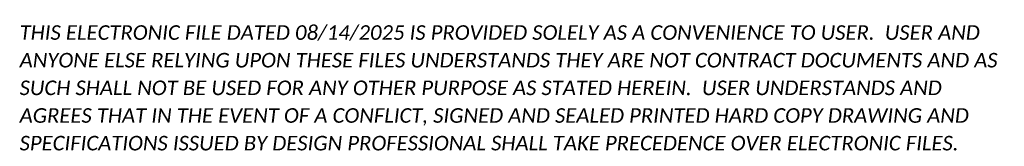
# Model space of a CAD drawing. Header units: feet. Extents: x 0 to 2273631, y 15 to 524425.
# Tile 1 of 2: x 0 to 3385, y 15 to 450. Entities that reach past the tile are written whole.
import ezdxf

# ---------------------------------------------------------------- set-up
doc = ezdxf.new("R2010")
doc.units = ezdxf.units.FT
doc.header["$LTSCALE"] = 20
doc.header["$MEASUREMENT"] = 0
doc.layers.add('SC_Scratch15', color=7, linetype='Continuous', lineweight=15, plot=False)
doc.styles.add('P_Slanted - Normal Fixed Spacing', font='calibrii.ttf', dxfattribs={"height": 0.14})

# ---------------------------------------------------------------- blocks, each defined once
blk = doc.blocks.new('E-Submittal Disclaimer-Model')
at = {"layer": 'SC_Scratch15', "color": 40, "true_color": 0xffbf00, "insert": (0, 0), "char_height": 50, "width": 3403.363, "attachment_point": 7, "line_spacing_factor": 1.14, "style": 'P_Slanted - Normal Fixed Spacing'}
blk.add_mtext('THIS ELECTRONIC FILE DATED 08/14/2025 IS PROVIDED SOLELY AS A CONVENIENCE TO USER.  USER AND ANYONE ELSE RELYING UPON THESE FILES UNDERSTANDS THEY ARE NOT CONTRACT DOCUMENTS AND AS SUCH SHALL NOT BE USED FOR ANY OTHER PURPOSE AS STATED HEREIN.  USER UNDERSTANDS AND AGREES THAT IN THE EVENT OF A CONFLICT, SIGNED AND SEALED PRINTED HARD COPY DRAWING AND SPECIFICATIONS ISSUED BY DESIGN PROFESSIONAL SHALL TAKE PRECEDENCE OVER ELECTRONIC FILES.', dxfattribs=at)

msp = doc.modelspace()

# ---------------------------------------------------------------- block references
at = {"layer": 'SC_Scratch15'}
msp.add_blockref('E-Submittal Disclaimer-Model', (0, 0), dxfattribs=at)

doc.saveas('drawing.dxf')
